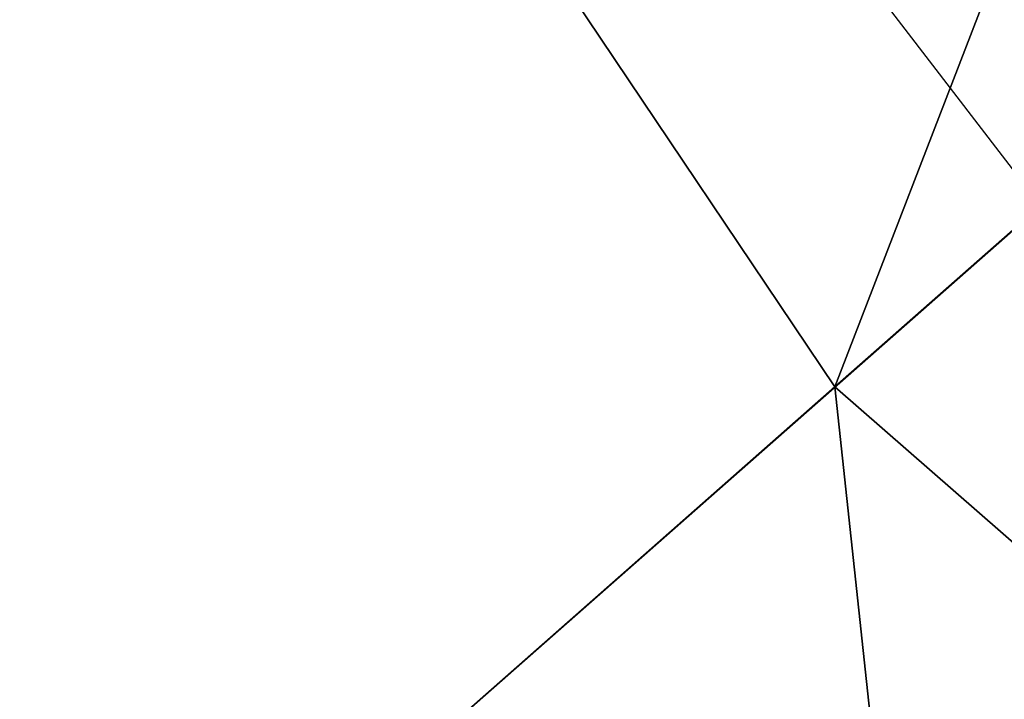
# Model space of a CAD drawing. Extents: x 0 to 457, y -4 to 453.
# Tile 153 of 256: x 129.5823 to 129.6162, y 127.1608 to 127.1842. Entities that reach past the tile are written whole.
import ezdxf

# ---------------------------------------------------------------- set-up
doc = ezdxf.new("R2010")
doc.units = 0
doc.layers.get('0').update_dxf_attribs({"color": 13, "linetype": 'CONTINUOUS'})

# ---------------------------------------------------------------- blocks, each defined once
blk = doc.blocks.new('GROUP_16')
for p, q in [((46.969919, 60.832763, 74.258784), (48.922987, 66.626178, 69.284271)), ((46.792033, 60.305098, 73.41822), (48.695822, 65.952335, 68.567031)), ((46.969919, 60.832763, 74.258784), (41.317005, 61.944887, 74.258784)), ((47.191253, 61.48931, 6.761443), (46.308837, 58.871786, 5)), ((47.005751, 60.939053, 7.581079), (45.986626, 57.916008, 5.553068)), ((44.741679, 54.223103, 77.955181), (46.969919, 60.832763, 74.258784)), ((52.142376, 58.295452, 74.258784), (46.969919, 60.832763, 74.258784))]:
    blk.add_line(p, q)
mesh = blk.add_polyface()
corners = [(46.969919, 60.832763, 74.258784), (41.704078, 68.046388, 69.284271), (41.317005, 61.944887, 74.258784), (48.922987, 66.626178, 69.284271)]
mesh.append_faces([[corners[k] for k in face] for face in [(0, 1, 2), (1, 0, 3)]], dxfattribs={"vtx0": -1})
mesh = blk.add_polyface()
corners = [(52.142376, 58.295452, 74.258784), (48.922987, 66.626178, 69.284271), (46.969919, 60.832763, 74.258784), (55.528341, 63.38597, 69.284271)]
mesh.append_faces([[corners[k] for k in face] for face in [(0, 1, 2), (1, 0, 3)]], dxfattribs={"vtx0": -1})
mesh = blk.add_polyface()
corners = [(44.741679, 54.223103, 77.955181), (41.317005, 61.944887, 74.258784), (40.875396, 54.983735, 77.955181), (46.969919, 60.832763, 74.258784)]
mesh.append_faces([[corners[k] for k in face] for face in [(0, 1, 2), (1, 0, 3)]], dxfattribs={"vtx0": -1})
mesh = blk.add_polyface()
corners = [(48.279356, 52.487722, 77.955181), (46.969919, 60.832763, 74.258784), (44.741679, 54.223103, 77.955181), (52.142376, 58.295452, 74.258784)]
mesh.append_faces([[corners[k] for k in face] for face in [(0, 1, 2), (1, 0, 3)]], dxfattribs={"vtx0": -1})
blk = doc.blocks.new('GROUP_7')
blk.add_blockref('GROUP_16', (0, 0, 40))
blk = doc.blocks.new('GROUP_22')
for p, q in [((25.123919, 39.122727, 0.75), (29.898652, 37.144968, 0.75)), ((25.123919, 39.122727, 2.25), (29.898652, 37.144968, 2.25))]:
    blk.add_line(p, q)
blk = doc.blocks.new('GROUP_23')
at = {"xscale": 1.1, "yscale": 1.1, "zscale": 2.5}
blk.add_blockref('GROUP_22', (225.860683, 225.898394, 112.02115), dxfattribs=at)
blk = doc.blocks.new('COMPONENT_9')
at = {"xscale": 0.4000000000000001, "yscale": 0.4000000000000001, "zscale": 0.4000000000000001}
for name, p in [('GROUP_23', (1.364409, 1.012274, 8.22885)), ('GROUP_7', (84.478492, 84.054273, 46.93731))]:
    blk.add_blockref(name, p, dxfattribs=at)
blk = doc.blocks.new('GROUP_2')
at = {"rotation": 150}
blk.add_blockref('COMPONENT_9', (236.548999, 151.905576, 200), dxfattribs=at)

msp = doc.modelspace()

# ---------------------------------------------------------------- block references
msp.add_blockref('GROUP_2', (36.686424, 17.498938, -0.189035))

doc.saveas('drawing.dxf')
